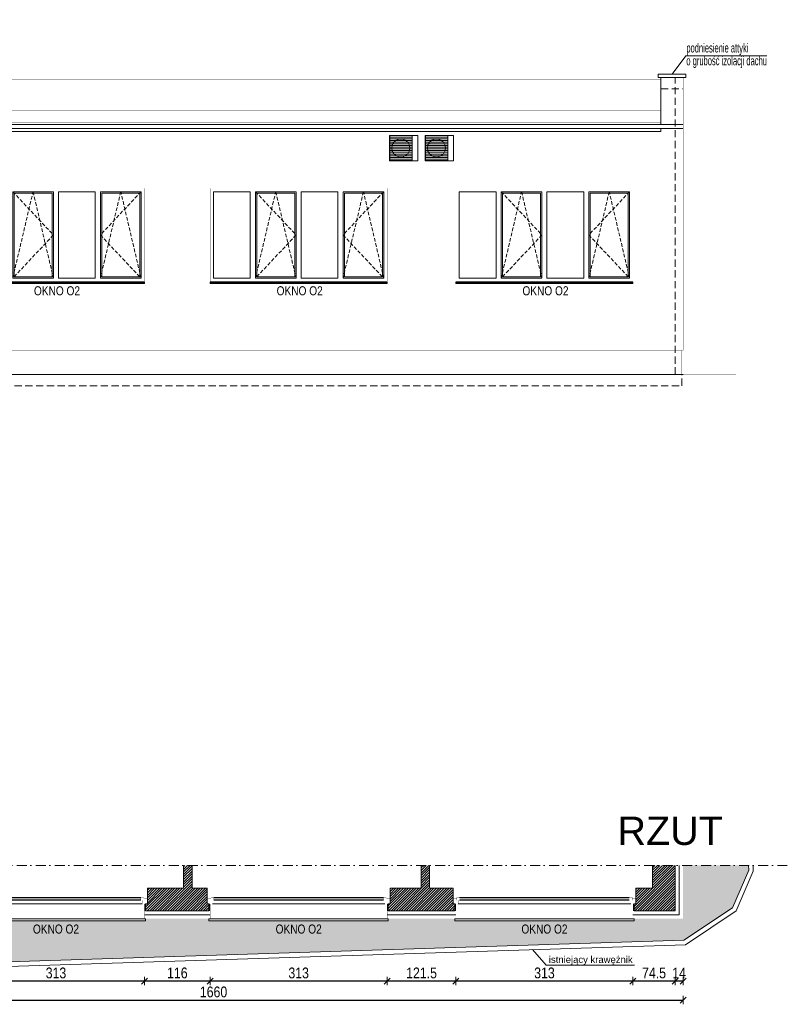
# Model space of a CAD drawing. Header units: millimetres. Extents: x 18880 to 99371, y -5529 to 27899.
# Tile 19 of 158: x 24113 to 25470, y 3079 to 4819. Entities that reach past the tile are written whole.
import ezdxf

# ---------------------------------------------------------------- set-up
doc = ezdxf.new("R2010")
doc.units = ezdxf.units.MM
doc.set_wipeout_variables(frame=1)
doc.linetypes.add('DASHED', pattern=[19.05, 12.7, -6.35])
doc.linetypes.add('Kropki i Kreski', pattern=[335.138881, 176.388884, -88.194442, 0, -70.555556])
for name, color, linetype, lineweight in [('AA_HATCH', 252, 'Continuous', 0), ('AA_IZOLACJA', 251, 'Continuous', 0), ('AA_OPIS', 2, 'Continuous', 0), ('AA_WIDOK', 254, 'Continuous', 0), ('AP wymiary', 40, 'Continuous', 0), ('K_SCIANY', 90, 'Continuous', 20)]:
    doc.layers.add(name, color=color, linetype=linetype, lineweight=lineweight)
doc.layers.add('Okna ArchiCADa', color=7, linetype='Continuous')
doc.styles.add('1', font='ARIALN.TTF')
doc.styles.add('ARIAL', font='arial.ttf')
doc.styles.add('DIM07', font='romans.shx', dxfattribs={"width": 0.7})
doc.linetypes.add('STYROPIAN', pattern='A,0.000141,[1,styropian.shx,S=1,R=0,X=0,Y=0],-14.102004', length=14.102145)
doc.dimstyles.new('1_50', dxfattribs={"dimscale": 10, "dimtxt": 1.9, "dimasz": 0.005, "dimexe": 0, "dimexo": 0, "dimgap": 0.45, "dimtad": 1, "dimdec": 4, "dimrnd": 0.5, "dimdsep": 46, "dimtxsty": '1', "dimblk1": 'DIM01', "dimblk2": 'DIM01', "dimsah": 1, "dimcen": 2, "dimdle": 25, "dimse1": 1, "dimse2": 1, "dimclrd": 1, "dimclrt": 2, "dimadec": 0, "dimazin": 0, "dimtfac": 0.66665, "dimtdec": 4, "dimtix": 1, "dimtmove": 0, "dimatfit": 3, "dimldrblk": 'DIM01', "dimfxl": 0, "dimtolj": 1, "dimtzin": 0, "dimarcsym": 0})

# ---------------------------------------------------------------- blocks, each defined once
blk = doc.blocks.new('okno o1a')
at = {"layer": 'AA_OPIS', "linetype": 'DASHED', "ltscale": 0.5}
for points in [[(80, -6), (152, -82.5), (80, -159), (116, -6), (152, -159)], [(307, -6), (235, -82.5), (307, -159), (271, -6), (235, -159)]]:
    blk.add_lwpolyline(points, dxfattribs=at)
at = {"layer": 'AA_WIDOK', "color": 255, "const_width": 0.3}
for points in [[(0, -165.6), (0, 0)], [(0, 0), (313, 0)], [(313, 0), (313, -165.6)]]:
    blk.add_lwpolyline(points, dxfattribs=at)
at = {"layer": 'AA_WIDOK'}
for points in [[(6, -159), (6, -6)], [(6, -6), (71, -6)], [(71, -6), (71, -159)], [(80, -159), (80, -6)], [(80, -6), (152, -6)], [(82.5, -156.5), (82.5, -8.5)], [(82.5, -8.5), (149.5, -8.5)], [(149.5, -8.5), (149.5, -156.5)], [(152, -6), (152, -159)], [(161, -159), (161, -6)], [(161, -6), (226, -6)], [(226, -6), (226, -159)], [(235, -159), (235, -6)], [(235, -6), (307, -6)], [(237.5, -156.5), (237.5, -8.5)], [(237.5, -8.5), (304.5, -8.5)], [(304.5, -8.5), (304.5, -156.5)], [(307, -6), (307, -159)], [(149.5, -156.5), (82.5, -156.5)], [(304.5, -156.5), (237.5, -156.5)], [(71, -159), (6, -159)], [(152, -159), (80, -159)], [(226, -159), (161, -159)], [(307, -159), (235, -159)]]:
    blk.add_lwpolyline(points, dxfattribs=at)
at = {"layer": 'AA_WIDOK', "color": 4}
for points in [[(313, -165), (0, -165)], [(0, -165.6), (0, -165.8)], [(0, -165.8), (313, -165.8)], [(0, -167.5), (0, -165.8)], [(0, -167.5), (313, -167.5)], [(0, -168), (0, -167.5)], [(0, -168), (313, -168)], [(313, -165.8), (313, -165.6)], [(313, -167.5), (313, -165.8)], [(313, -168), (313, -167.5)]]:
    blk.add_lwpolyline(points, dxfattribs=at)
at = {"layer": 'AA_OPIS', "insert": (158.3, -173.1), "char_height": 16, "width": 300, "attachment_point": 2, "style": 'ARIAL'}
blk.add_mtext('{\\W0.8;OKNO O2}', dxfattribs=at)
blk = doc.blocks.new('O1 rozwierane 12_80')
at = {"layer": 'AA_WIDOK', "color": 4}
blk.add_lwpolyline([(1585, 260), (1585, 300), (-1585, 300), (-1585, 260)], dxfattribs=at)
at = {"layer": 'AA_WIDOK', "linetype": 'DASHED', "ltscale": 0.5}
blk.add_lwpolyline([(1585, 260), (-1585, 260)], dxfattribs=at)
at = {"layer": 'AA_WIDOK', "color": 4, "const_width": 3}
for points in [[(-1615, -90), (-1615, 0)], [(1615, 0), (1615, -90)]]:
    blk.add_lwpolyline(points, dxfattribs=at)
at = {"color": 4}
blk.add_wipeout([(-1500, -115), (-1500, -65), (-1525, -65), (-1525, 0), (1525, 0), (1525, -65), (1500, -65), (1500, -115)], dxfattribs=at).dxf.layer = 'AA_WIDOK'
at = {"layer": 'AA_IZOLACJA', "linetype": 'STYROPIAN', "ltscale": 0.2}
for points in [[(-1575, 120), (-1575, 0)], [(1575, 120), (1575, 0)]]:
    blk.add_lwpolyline(points, dxfattribs=at)
at = {"layer": 'AA_WIDOK', "const_width": 3}
for points in [[(-1565, 260), (-1565, 0)], [(1565, 260), (1565, 0)]]:
    blk.add_lwpolyline(points, dxfattribs=at)
at = {"layer": 'AA_WIDOK', "color": 4, "const_width": 3}
for points in [[(-1615, 0), (-1525, 0)], [(-1525, 0), (-1525, -65)], [(1525, -65), (1525, 0)], [(1525, 0), (1615, 0)], [(-1550, -90), (-1615, -90)], [(-1525, -65), (-1550, -65)], [(-1550, -65), (-1550, -90)], [(-1550, -65), (-1500, -65)], [(-1550, -115), (-1550, -65)], [(-1500, -115), (-1550, -115)], [(-1500, -65), (-1500, -115)], [(1500, -80), (-1500, -80)], [(1500, -90), (-1500, -90)], [(1500, -100), (-1500, -100)], [(1500, -115), (1500, -65)], [(1500, -65), (1550, -65)], [(1550, -115), (1500, -115)], [(1550, -65), (1525, -65)], [(1550, -90), (1550, -65)], [(1550, -65), (1550, -115)], [(1615, -90), (1550, -90)]]:
    blk.add_lwpolyline(points, dxfattribs=at)
at = {"layer": 'AA_WIDOK', "color": 4}
for points in [[(-1525, 0), (1525, 0)], [(1500, -65), (-1500, -65)], [(1500, -115), (-1500, -115)], [(1500, -115), (-1500, -115)]]:
    blk.add_lwpolyline(points, dxfattribs=at)
blk = doc.blocks.new('DIM01')
at = {"color": 2}
blk.add_line((-106, -106), (106, 106), dxfattribs=at)
blk.add_line((0, -150), (0, 150))
blk = doc.blocks.new('*D699')
at = {"layer": 'AP wymiary', "color": 1, "lineweight": -2, "transparency": 16777216}
for p, q in [((25271.5, 3120.5), (25271.5, 3120.5)), ((25285.6, 3120.5), (25271.6, 3120.5)), ((25285.6, 3120.5), (25285.7, 3120.5))]:
    blk.add_line(p, q, dxfattribs=at)
at = {"layer": 'Defpoints', "color": 0, "transparency": 16777216}
for p in [(25271.6, 3252.4), (25285.6, 3252.4), (25271.6, 3120.5)]:
    blk.add_point(p, dxfattribs=at)
at = {"layer": 'AP wymiary', "color": 1, "lineweight": -2, "transparency": 16777216, "xscale": 0.05, "yscale": 0.05, "zscale": 0.05}
blk.add_blockref('DIM01', (25271.6, 3120.5), dxfattribs=at)
at = {"layer": 'AP wymiary', "color": 1, "lineweight": -2, "transparency": 16777216, "xscale": 0.05, "yscale": 0.05, "zscale": 0.05, "rotation": 180}
blk.add_blockref('DIM01', (25285.6, 3120.5), dxfattribs=at)
at = {"layer": 'AP wymiary', "color": 2, "transparency": 16777216, "insert": (25278.6, 3134.6), "char_height": 19, "attachment_point": 5, "style": '1'}
blk.add_mtext('\\A1;14', dxfattribs=at)
blk = doc.blocks.new('*D700')
at = {"layer": 'AP wymiary', "color": 1, "lineweight": -2, "transparency": 16777216}
blk.add_line((25271.5, 3120.5), (25197.1, 3120.5), dxfattribs=at)
at = {"layer": 'Defpoints', "color": 0, "transparency": 16777216}
for p in [(25271.6, 3252.4), (25197.1, 3235.7), (25197.1, 3120.5)]:
    blk.add_point(p, dxfattribs=at)
at = {"layer": 'AP wymiary', "color": 1, "lineweight": -2, "transparency": 16777216, "xscale": 0.05, "yscale": 0.05, "zscale": 0.05, "rotation": 180}
blk.add_blockref('DIM01', (25197.1, 3120.5), dxfattribs=at)
at = {"layer": 'AP wymiary', "color": 1, "lineweight": -2, "transparency": 16777216, "xscale": 0.05, "yscale": 0.05, "zscale": 0.05}
blk.add_blockref('DIM01', (25271.6, 3120.5), dxfattribs=at)
at = {"layer": 'AP wymiary', "color": 2, "transparency": 16777216, "insert": (25234.3, 3134.7), "char_height": 19, "attachment_point": 5, "style": '1'}
blk.add_mtext('\\A1;74.5', dxfattribs=at)
blk = doc.blocks.new('*D701')
at = {"layer": 'AP wymiary', "color": 1, "lineweight": -2, "transparency": 16777216}
blk.add_line((25197, 3120.5), (24884.1, 3120.5), dxfattribs=at)
at = {"layer": 'Defpoints', "color": 0, "transparency": 16777216}
for p in [(24884.1, 3237.6), (25197.1, 3235.7), (24884.1, 3120.5)]:
    blk.add_point(p, dxfattribs=at)
at = {"layer": 'AP wymiary', "color": 1, "lineweight": -2, "transparency": 16777216, "xscale": 0.05, "yscale": 0.05, "zscale": 0.05, "rotation": 180}
blk.add_blockref('DIM01', (24884.1, 3120.5), dxfattribs=at)
at = {"layer": 'AP wymiary', "color": 1, "lineweight": -2, "transparency": 16777216, "xscale": 0.05, "yscale": 0.05, "zscale": 0.05}
blk.add_blockref('DIM01', (25197.1, 3120.5), dxfattribs=at)
at = {"layer": 'AP wymiary', "color": 2, "transparency": 16777216, "insert": (25040.6, 3134.7), "char_height": 19, "attachment_point": 5, "style": '1'}
blk.add_mtext('\\A1;313', dxfattribs=at)
blk = doc.blocks.new('*D702')
at = {"layer": 'AP wymiary', "color": 1, "lineweight": -2, "transparency": 16777216}
blk.add_line((24884, 3120.5), (24762.6, 3120.5), dxfattribs=at)
at = {"layer": 'Defpoints', "color": 0, "transparency": 16777216}
for p in [(24762.6, 3237.6), (24884.1, 3237.6), (24762.6, 3120.5)]:
    blk.add_point(p, dxfattribs=at)
at = {"layer": 'AP wymiary', "color": 1, "lineweight": -2, "transparency": 16777216, "xscale": 0.05, "yscale": 0.05, "zscale": 0.05, "rotation": 180}
blk.add_blockref('DIM01', (24762.6, 3120.5), dxfattribs=at)
at = {"layer": 'AP wymiary', "color": 1, "lineweight": -2, "transparency": 16777216, "xscale": 0.05, "yscale": 0.05, "zscale": 0.05}
blk.add_blockref('DIM01', (24884.1, 3120.5), dxfattribs=at)
at = {"layer": 'AP wymiary', "color": 2, "transparency": 16777216, "insert": (24823.3, 3134.7), "char_height": 19, "attachment_point": 5, "style": '1'}
blk.add_mtext('\\A1;121.5', dxfattribs=at)
blk = doc.blocks.new('*D703')
at = {"layer": 'AP wymiary', "color": 1, "lineweight": -2, "transparency": 16777216}
blk.add_line((24762.5, 3120.5), (24449.6, 3120.5), dxfattribs=at)
at = {"layer": 'Defpoints', "color": 0, "transparency": 16777216}
for p in [(24449.6, 3237.6), (24762.6, 3237.6), (24449.6, 3120.5)]:
    blk.add_point(p, dxfattribs=at)
at = {"layer": 'AP wymiary', "color": 1, "lineweight": -2, "transparency": 16777216, "xscale": 0.05, "yscale": 0.05, "zscale": 0.05, "rotation": 180}
blk.add_blockref('DIM01', (24449.6, 3120.5), dxfattribs=at)
at = {"layer": 'AP wymiary', "color": 1, "lineweight": -2, "transparency": 16777216, "xscale": 0.05, "yscale": 0.05, "zscale": 0.05}
blk.add_blockref('DIM01', (24762.6, 3120.5), dxfattribs=at)
at = {"layer": 'AP wymiary', "color": 2, "transparency": 16777216, "insert": (24606.1, 3134.7), "char_height": 19, "attachment_point": 5, "style": '1'}
blk.add_mtext('\\A1;313', dxfattribs=at)
blk = doc.blocks.new('*D704')
at = {"layer": 'AP wymiary', "color": 1, "lineweight": -2, "transparency": 16777216}
blk.add_line((24449.5, 3120.5), (24333.6, 3120.5), dxfattribs=at)
at = {"layer": 'Defpoints', "color": 0, "transparency": 16777216}
for p in [(24333.6, 3237.6), (24449.6, 3237.6), (24333.6, 3120.5)]:
    blk.add_point(p, dxfattribs=at)
at = {"layer": 'AP wymiary', "color": 1, "lineweight": -2, "transparency": 16777216, "xscale": 0.05, "yscale": 0.05, "zscale": 0.05, "rotation": 180}
blk.add_blockref('DIM01', (24333.6, 3120.5), dxfattribs=at)
at = {"layer": 'AP wymiary', "color": 1, "lineweight": -2, "transparency": 16777216, "xscale": 0.05, "yscale": 0.05, "zscale": 0.05}
blk.add_blockref('DIM01', (24449.6, 3120.5), dxfattribs=at)
at = {"layer": 'AP wymiary', "color": 2, "transparency": 16777216, "insert": (24391.6, 3134.7), "char_height": 19, "attachment_point": 5, "style": '1'}
blk.add_mtext('\\A1;116', dxfattribs=at)
blk = doc.blocks.new('*D705')
at = {"layer": 'AP wymiary', "color": 1, "lineweight": -2, "transparency": 16777216}
blk.add_line((24333.5, 3120.5), (24020.6, 3120.5), dxfattribs=at)
at = {"layer": 'Defpoints', "color": 0, "transparency": 16777216}
for p in [(24020.6, 3237.6), (24333.6, 3237.6), (24020.6, 3120.5)]:
    blk.add_point(p, dxfattribs=at)
at = {"layer": 'AP wymiary', "color": 1, "lineweight": -2, "transparency": 16777216, "xscale": 0.05, "yscale": 0.05, "zscale": 0.05, "rotation": 180}
blk.add_blockref('DIM01', (24020.6, 3120.5), dxfattribs=at)
at = {"layer": 'AP wymiary', "color": 1, "lineweight": -2, "transparency": 16777216, "xscale": 0.05, "yscale": 0.05, "zscale": 0.05}
blk.add_blockref('DIM01', (24333.6, 3120.5), dxfattribs=at)
at = {"layer": 'AP wymiary', "color": 2, "transparency": 16777216, "insert": (24177.1, 3134.7), "char_height": 19, "attachment_point": 5, "style": '1'}
blk.add_mtext('\\A1;313', dxfattribs=at)
blk = doc.blocks.new('*D710')
at = {"layer": 'AP wymiary', "color": 1, "lineweight": -2, "transparency": 16777216}
blk.add_line((23625.6, 3086.9), (25285.5, 3086.9), dxfattribs=at)
at = {"layer": 'Defpoints', "color": 0, "transparency": 16777216}
for p in [(23625.6, 3230.6), (25285.6, 3230.6), (25285.6, 3086.9)]:
    blk.add_point(p, dxfattribs=at)
at = {"layer": 'AP wymiary', "color": 1, "lineweight": -2, "transparency": 16777216, "xscale": 0.05, "yscale": 0.05, "zscale": 0.05, "rotation": 180}
blk.add_blockref('DIM01', (23625.6, 3086.9), dxfattribs=at)
at = {"layer": 'AP wymiary', "color": 1, "lineweight": -2, "transparency": 16777216, "xscale": 0.05, "yscale": 0.05, "zscale": 0.05}
blk.add_blockref('DIM01', (25285.6, 3086.9), dxfattribs=at)
at = {"layer": 'AP wymiary', "color": 2, "transparency": 16777216, "insert": (24455.6, 3101.1), "char_height": 19, "attachment_point": 5, "style": '1'}
blk.add_mtext('\\A1;1660', dxfattribs=at)

msp = doc.modelspace()

# ---------------------------------------------------------------- hatches: boundary and pattern name
at = {"layer": 'AA_HATCH'}
h = msp.add_hatch(dxfattribs=at)
h.set_pattern_fill('ANSI31', color=256)
h.set_pattern_definition([(45, (0, -219.0947), (-2.24506403, 2.24506403), [])])
h.paths.add_polyline_path([(23744.68367, 3284.64924), (23664.57638, 3284.64924), (23664.57638, 3324.88528), (23639.57638, 3324.88528), (23639.57638, 3244.64924), (23747.68367, 3244.64924), (23747.68367, 3256.64924), (23744.68367, 3256.64924), (23744.68367, 3265.64924)])
h.paths.add_polyline_path([(24015.57638, 3265.64924), (24015.57638, 3284.64924), (23972.57638, 3284.64924), (23972.57638, 3324.88528), (23957.57638, 3324.88528), (23957.57638, 3284.64924), (23894.68367, 3284.64924), (23894.68367, 3265.64924), (23894.68367, 3256.64924), (23891.68367, 3256.64924), (23891.68367, 3244.64924), (24018.57638, 3244.64924), (24018.57638, 3256.64924), (24015.57638, 3256.64924)])
h.paths.add_polyline_path([(24444.57638, 3265.64924), (24444.57638, 3284.64924), (24417.57638, 3284.64924), (24417.57638, 3324.88528), (24402.57638, 3324.88528), (24402.57638, 3284.64924), (24338.57638, 3284.64924), (24338.57638, 3265.64924), (24338.57638, 3256.64924), (24335.57638, 3256.64924), (24335.57638, 3244.64924), (24447.57638, 3244.64924), (24447.57638, 3256.64924), (24444.57638, 3256.64924)])
h.paths.add_polyline_path([(24879.07638, 3265.64924), (24879.07638, 3284.64924), (24837.57638, 3284.64924), (24837.57638, 3324.88528), (24822.57638, 3324.88528), (24822.57638, 3284.64924), (24767.57638, 3284.64924), (24767.57638, 3265.64924), (24767.57638, 3256.64924), (24764.57638, 3256.64924), (24764.57638, 3244.64924), (24882.07638, 3244.64924), (24882.07638, 3256.64924), (24879.07638, 3256.64924)])
h.paths.add_polyline_path([(25271.57638, 3324.88528), (25231.57638, 3324.88528), (25231.57638, 3284.64924), (25202.07638, 3284.64924), (25202.07638, 3265.64924), (25202.07638, 3256.64924), (25199.07638, 3256.64924), (25199.07638, 3244.64924), (25271.57638, 3244.64924)])

# ---------------------------------------------------------------- linework, layer by layer
at = {"layer": 'AA_IZOLACJA', "linetype": 'STYROPIAN', "ltscale": 1.4}
for points in [[(25197.07638, 3237.64924), (25278.57638, 3237.64924), (25278.57638, 3324.88528)], [(24333.57638, 3237.64924), (24449.57638, 3237.64924)], [(24762.57638, 3237.64924), (24884.07638, 3237.64924)]]:
    msp.add_lwpolyline(points, dxfattribs=at)
at = {"layer": 'AA_OPIS'}
msp.add_lwpolyline([(25266.07638, 4722.88446), (25290.23546, 4755.34742), (25433.49022, 4755.34742)], dxfattribs=at)
at = {"layer": 'AA_OPIS', "linetype": 'Kropki i Kreski', "ltscale": 0.1}
msp.add_lwpolyline([(25469.89112, 3324.88528), (23218.7861, 3324.88528)], dxfattribs=at)
at = {"layer": 'AA_OPIS', "linetype": 'Continuous'}
msp.add_lwpolyline([(25019.30172, 3175.97911), (25043.6953, 3148.59747), (25200.03798, 3148.59747)], dxfattribs=at)
at = {"layer": 'AA_WIDOK', "color": 4}
for points in [[(25241.57638, 4722.88446), (25290.57638, 4722.88446)], [(25241.57638, 4716.88446), (25241.57638, 4722.88446)], [(25241.57638, 4716.88446), (25290.57638, 4716.88446)], [(25290.57638, 4716.88446), (25290.57638, 4722.88446)], [(23639.57638, 4633.88446), (25285.57638, 4633.88446)], [(25285.57638, 4626.88446), (23668.98408, 4626.88446)]]:
    msp.add_lwpolyline(points, dxfattribs=at)
at = {"layer": 'AA_WIDOK'}
for points in [[(25246.57638, 4716.88446), (25246.57638, 4637.19645)], [(25246.57638, 4636.89645), (25246.57638, 4637.19645)], [(25246.57638, 4633.88446), (25246.57638, 4636.89645)], [(23674.19495, 4621.92337), (25246.57638, 4621.92337)], [(24766.57638, 4569.88446), (24766.57638, 4614.88446)], [(24766.57638, 4614.88446), (24816.57638, 4614.88446)], [(24766.57638, 4611.88446), (24767.07638, 4611.88446)], [(24806.57638, 4614.43446), (24767.07638, 4614.43446)], [(24767.07638, 4614.43446), (24767.07638, 4570.33446)], [(24767.07638, 4611.88446), (24806.57638, 4611.88446)], [(24806.57638, 4570.33446), (24806.57638, 4614.43446)], [(24816.57638, 4614.88446), (24816.57638, 4569.88446)], [(24829.57638, 4569.88446), (24829.57638, 4614.88446)], [(24829.57638, 4614.88446), (24879.57638, 4614.88446)], [(24829.57638, 4611.88446), (24830.07638, 4611.88446)], [(24869.57638, 4614.43446), (24830.07638, 4614.43446)], [(24830.07638, 4614.43446), (24830.07638, 4570.33446)], [(24830.07638, 4611.88446), (24869.57638, 4611.88446)], [(24869.57638, 4570.33446), (24869.57638, 4614.43446)], [(24879.57638, 4614.88446), (24879.57638, 4569.88446)], [(25246.57638, 4621.92337), (25246.57638, 4626.88446)], [(24766.57638, 4608.88446), (24767.07638, 4608.88446)], [(24766.57638, 4605.88446), (24767.07638, 4605.88446)], [(24766.57638, 4602.88446), (24767.07638, 4602.88446)], [(24766.57638, 4599.88446), (24767.07638, 4599.88446)], [(24766.57638, 4596.88446), (24767.07638, 4596.88446)], [(24766.57638, 4593.88446), (24767.07638, 4593.88446)], [(24767.07638, 4608.88446), (24806.57638, 4608.88446)], [(24767.07638, 4605.88446), (24806.57638, 4605.88446)], [(24767.07638, 4602.88446), (24806.57638, 4602.88446)], [(24767.07638, 4599.88446), (24806.57638, 4599.88446)], [(24767.07638, 4596.88446), (24806.57638, 4596.88446)], [(24767.07638, 4593.88446), (24806.57638, 4593.88446)], [(24771.5413, 4597.85678), (24770.57638, 4592.38446)], [(24774.31967, 4602.66906), (24771.5413, 4597.85678)], [(24778.57638, 4606.24087), (24774.31967, 4602.66906)], [(24783.79801, 4608.14138), (24778.57638, 4606.24087)], [(24789.35475, 4608.14138), (24783.79801, 4608.14138)], [(24794.57638, 4606.24087), (24789.35475, 4608.14138)], [(24798.83309, 4602.66906), (24794.57638, 4606.24087)], [(24801.61146, 4597.85678), (24798.83309, 4602.66906)], [(24802.57638, 4592.38446), (24801.61146, 4597.85678)], [(24829.57638, 4608.88446), (24830.07638, 4608.88446)], [(24829.57638, 4605.88446), (24830.07638, 4605.88446)], [(24829.57638, 4602.88446), (24830.07638, 4602.88446)], [(24829.57638, 4599.88446), (24830.07638, 4599.88446)], [(24829.57638, 4596.88446), (24830.07638, 4596.88446)], [(24829.57638, 4593.88446), (24830.07638, 4593.88446)], [(24830.07638, 4608.88446), (24869.57638, 4608.88446)], [(24830.07638, 4605.88446), (24869.57638, 4605.88446)], [(24830.07638, 4602.88446), (24869.57638, 4602.88446)], [(24830.07638, 4599.88446), (24869.57638, 4599.88446)], [(24830.07638, 4596.88446), (24869.57638, 4596.88446)], [(24830.07638, 4593.88446), (24869.57638, 4593.88446)], [(24834.5413, 4597.85678), (24833.57638, 4592.38446)], [(24837.31967, 4602.66906), (24834.5413, 4597.85678)], [(24841.57638, 4606.24087), (24837.31967, 4602.66906)], [(24846.79801, 4608.14138), (24841.57638, 4606.24087)], [(24852.35475, 4608.14138), (24846.79801, 4608.14138)], [(24857.57638, 4606.24087), (24852.35475, 4608.14138)], [(24861.83309, 4602.66906), (24857.57638, 4606.24087)], [(24864.61146, 4597.85678), (24861.83309, 4602.66906)], [(24865.57638, 4592.38446), (24864.61146, 4597.85678)], [(24766.57638, 4590.88446), (24767.07638, 4590.88446)], [(24766.57638, 4587.88446), (24767.07638, 4587.88446)], [(24766.57638, 4584.88446), (24767.07638, 4584.88446)], [(24766.57638, 4581.88446), (24767.07638, 4581.88446)], [(24766.57638, 4578.88446), (24767.07638, 4578.88446)], [(24767.07638, 4590.88446), (24806.57638, 4590.88446)], [(24767.07638, 4587.88446), (24806.57638, 4587.88446)], [(24767.07638, 4584.88446), (24806.57638, 4584.88446)], [(24767.07638, 4581.88446), (24806.57638, 4581.88446)], [(24767.07638, 4578.88446), (24806.57638, 4578.88446)], [(24770.57638, 4592.38446), (24771.5413, 4586.91214)], [(24771.5413, 4586.91214), (24774.31967, 4582.09986)], [(24774.31967, 4582.09986), (24778.57638, 4578.52805)], [(24778.57638, 4578.52805), (24783.79801, 4576.62754)], [(24783.79801, 4576.62754), (24789.35475, 4576.62754)], [(24789.35475, 4576.62754), (24794.57638, 4578.52805)], [(24794.57638, 4578.52805), (24798.83309, 4582.09986)], [(24798.83309, 4582.09986), (24801.61146, 4586.91214)], [(24801.61146, 4586.91214), (24802.57638, 4592.38446)], [(24829.57638, 4590.88446), (24830.07638, 4590.88446)], [(24829.57638, 4587.88446), (24830.07638, 4587.88446)], [(24829.57638, 4584.88446), (24830.07638, 4584.88446)], [(24829.57638, 4581.88446), (24830.07638, 4581.88446)], [(24829.57638, 4578.88446), (24830.07638, 4578.88446)], [(24830.07638, 4590.88446), (24869.57638, 4590.88446)], [(24830.07638, 4587.88446), (24869.57638, 4587.88446)], [(24830.07638, 4584.88446), (24869.57638, 4584.88446)], [(24830.07638, 4581.88446), (24869.57638, 4581.88446)], [(24830.07638, 4578.88446), (24869.57638, 4578.88446)], [(24833.57638, 4592.38446), (24834.5413, 4586.91214)], [(24834.5413, 4586.91214), (24837.31967, 4582.09986)], [(24837.31967, 4582.09986), (24841.57638, 4578.52805)], [(24841.57638, 4578.52805), (24846.79801, 4576.62754)], [(24846.79801, 4576.62754), (24852.35475, 4576.62754)], [(24852.35475, 4576.62754), (24857.57638, 4578.52805)], [(24857.57638, 4578.52805), (24861.83309, 4582.09986)], [(24861.83309, 4582.09986), (24864.61146, 4586.91214)], [(24864.61146, 4586.91214), (24865.57638, 4592.38446)], [(24766.57638, 4575.88446), (24767.07638, 4575.88446)], [(24766.57638, 4572.88446), (24767.07638, 4572.88446)], [(24816.57638, 4569.88446), (24766.57638, 4569.88446)], [(24767.07638, 4575.88446), (24806.57638, 4575.88446)], [(24767.07638, 4572.88446), (24806.57638, 4572.88446)], [(24767.07638, 4570.33446), (24806.57638, 4570.33446)], [(24829.57638, 4575.88446), (24830.07638, 4575.88446)], [(24829.57638, 4572.88446), (24830.07638, 4572.88446)], [(24879.57638, 4569.88446), (24829.57638, 4569.88446)], [(24830.07638, 4575.88446), (24869.57638, 4575.88446)], [(24830.07638, 4572.88446), (24869.57638, 4572.88446)], [(24830.07638, 4570.33446), (24869.57638, 4570.33446)], [(25285.57638, 4192.32208), (23680.81467, 4192.32208)]]:
    msp.add_lwpolyline(points, dxfattribs=at)
at = {"layer": 'AA_WIDOK', "color": 8, "linetype": 'DASHED'}
for points in [[(25271.57638, 4192.32208), (25271.57638, 4716.88446)], [(25246.57638, 4696.88446), (25285.57638, 4696.88446)], [(23627.57638, 4192.32208), (23627.57638, 4172.32208), (25283.57638, 4172.32208), (25283.57638, 4192.32208)]]:
    msp.add_lwpolyline(points, dxfattribs=at)
at = {"layer": 'AA_WIDOK'}
for points, const_width in [([(25285.57638, 4633.88446), (25285.57638, 4716.88446)], 0.5), ([(25285.57638, 4630.38446), (25285.57638, 4633.88446)], 0.5), ([(25285.57638, 4627.82228), (25285.57638, 4630.38446)], 0.5), ([(25285.57638, 4626.88446), (25285.57638, 4627.82228)], 0.5), ([(25285.57638, 4234.82208), (25285.57638, 4626.88446)], 0.5), ([(23682.82492, 4234.82208), (25285.57638, 4234.82208)], 0.5), ([(25283.57638, 4192.32208), (25283.57638, 4234.82208)], 0.5), ([(25197.07638, 3230.64924), (25285.57638, 3230.64924), (25285.57638, 3324.88528)], 0.3), ([(24333.57638, 3230.64924), (24449.57638, 3230.64924)], 0.3), ([(24762.57638, 3230.64924), (24884.07638, 3230.64924)], 0.3)]:
    msp.add_lwpolyline(points, dxfattribs=dict(at, const_width=const_width))
at = {"layer": 'AA_WIDOK', "color": 9, "const_width": 0.3}
for points in [[(25246.57638, 4714.27645), (24000.57638, 4714.27645)], [(23664.57638, 4658.89645), (25246.57638, 4658.89645)], [(23664.57638, 4636.89645), (25246.57638, 4636.89645)]]:
    msp.add_lwpolyline(points, dxfattribs=at)
at = {"layer": 'AA_WIDOK', "color": 3, "const_width": 0.5}
msp.add_lwpolyline([(19846.57638, 4192.32208), (25379.31536, 4192.32208)], dxfattribs=at)
at = {"layer": 'K_SCIANY'}
for points in [[(24402.57638, 3324.88528), (24402.57638, 3284.64924), (24338.57638, 3284.64924), (24338.57638, 3265.64924), (24338.57638, 3256.64924), (24335.57638, 3256.64924), (24335.57638, 3244.64924), (24447.57638, 3244.64924), (24447.57638, 3256.64924), (24444.57638, 3256.64924), (24444.57638, 3265.64924), (24444.57638, 3284.64924), (24417.57638, 3284.64924), (24417.57638, 3324.88528)], [(24822.57638, 3324.88528), (24822.57638, 3284.64924), (24767.57638, 3284.64924), (24767.57638, 3265.64924), (24767.57638, 3256.64924), (24764.57638, 3256.64924), (24764.57638, 3244.64924), (24882.07638, 3244.64924), (24882.07638, 3256.64924), (24879.07638, 3256.64924), (24879.07638, 3265.64924), (24879.07638, 3284.64924), (24837.57638, 3284.64924), (24837.57638, 3324.88528)], [(25231.57638, 3324.88528), (25231.57638, 3284.64924), (25202.07638, 3284.64924), (25202.07638, 3265.64924), (25202.07638, 3256.64924), (25199.07638, 3256.64924), (25199.07638, 3244.64924), (25271.57638, 3244.64924), (25271.57638, 3324.88528)]]:
    msp.add_lwpolyline(points, dxfattribs=at)

# ---------------------------------------------------------------- block references
at = {"layer": 'AA_HATCH'}
for p in [(24020.57638, 4521.32208), (24449.57638, 4521.32208), (24884.07638, 4521.32208)]:
    msp.add_blockref('okno o1a', p, dxfattribs=at)

# ---------------------------------------------------------------- texts
at = {"layer": 'AA_OPIS', "insert": (25291.39872, 4733.8846), "char_height": 16, "width": 151.2593731, "attachment_point": 7, "line_spacing_factor": 0.85, "style": 'DIM07'}
msp.add_mtext('{\\fArial Narrow|b0|i0|c238|p34;podniesienie attyki\\Po grubość izolacji dachu}', dxfattribs=at)
at = {"layer": 'AA_OPIS', "attachment_point": 1, "style": 'ARIAL'}
for s, insert, char_height, width in [('\\A1;\\pxql;{\\fArial|b0|i0|c238|p38;RZUT}', (25169.72611, 3410.95796), 50, 5325.4238542), ('istniejący krawężnik', (25048.36219, 3164.46795), 12, 1647.7118816)]:
    msp.add_mtext(s, dxfattribs=dict(at, insert=insert, char_height=char_height, width=width))

# ---------------------------------------------------------------- dimensions: what is measured, and where the dimension line sits
at = {"layer": 'AP wymiary'}
dim = msp.add_linear_dim(base=(25271.57638, 3120.51669), p1=(25285.57638, 3252.35229), p2=(25271.57638, 3252.35229), dimstyle='1_50', dxfattribs=at)
dim.commit()
dim.dimension.update_dxf_attribs({"geometry": '*D699', "text_midpoint": (25278.57638, 3134.55557)})

# ---------------------------------------------------------------- next in the draw order: block references
at = {"layer": 'Okna ArchiCADa', "linetype": 'Continuous', "xscale": 0.1, "yscale": 0.1, "zscale": 0.1, "rotation": 180}
for p in [(24177.07638, 3256.64924), (24606.07638, 3256.64924), (25040.57638, 3256.64924)]:
    msp.add_blockref('O1 rozwierane 12_80', p, dxfattribs=at)

# ---------------------------------------------------------------- next in the draw order: hatches: boundary and pattern name
at = {"layer": 'AA_HATCH'}
h = msp.add_hatch(dxfattribs=at)
h.set_pattern_fill('AR-CONC', color=256, scale=0.1)
h.set_pattern_definition([(50, (0, 280.905), (18.218467, -1.5939086), [1.905, -20.955]), (355, (0, 280.905), (-3.524342, 19.105685), [1.524, -16.764058]), (100.451445, (1.518, 280.772), (14.694125, 17.511775), [1.619001, -17.809024]), (46.1842, (0, 285.985), (27.107904, -4.204233), [2.8575, -31.4325]), (96.63556, (2.26, 285.635), (23.740413, 24.742612), [2.428502, -26.71356]), (351.18415, (0, 285.985), (23.740413, 24.742612), [2.285997, -25.145973]), (21, (2.54, 284.715), (15.161439, -10.22652), [1.905, -20.955]), (326, (2.54, 284.715), (6.180203, 18.418797), [1.524, -16.764]), (71.451445, (3.803, 283.863), (21.341642, 8.192277), [1.619001, -17.808994]), (37.5, (0, 280.905), (0.3088603, 8.4555039), [0, -16.5608, 0, -17.018, 0, -16.8275]), (7.5, (0, 280.905), (6.6819663, 10.0180575), [0, -9.7028, 0, -16.1798, 0, -6.4135]), (327.5, (-5.664, 280.905), (13.5590595, -0.5728744), [0, -6.35, 0, -19.812, 0, -26.289]), (317.5, (-8.204, 280.905), (14.812918, 2.542649), [0, -8.255, 0, -13.1572, 0, -18.669])])
h.paths.add_polyline_path([(25373.24276, 3249.98649), (25401.62349, 3316.20636), (25401.42519, 3324.88528), (25285.57638, 3324.88528), (25285.57638, 3230.64924), (25199.07638, 3230.64924), (25199.07638, 3226.64924), (24882.07638, 3226.64924), (24882.07638, 3230.64924), (24764.57638, 3230.64924), (24764.57638, 3226.64924), (24447.57638, 3226.64924), (24447.57638, 3230.64924), (24335.57638, 3230.64924), (24335.57638, 3226.64924), (24018.57638, 3226.64924), (24018.57638, 3230.64924), (23891.68367, 3230.64924), (23891.68367, 3226.64924), (23747.68367, 3226.64924), (23747.68367, 3230.64924), (23658.74153, 3230.64924), (23672.62141, 3210.1901), (23674.90684, 3216.96408, -0.3218180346), (23670.82492, 3222.64924, -1), (23682.82492, 3222.64924, -0.5130675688), (23674.90684, 3216.96408), (23672.62141, 3210.1901), (23685.71532, 3190.88951), (23762.60857, 3143.69261), (25287.11619, 3192.56957)])
h.paths.add_polyline_path([(23774.86948, 3195.41717), (23864.34943, 3195.41717), (23864.34943, 3228.38852), (23774.86948, 3228.38852)], flags=24)
h.paths.add_polyline_path([(24995.8757, 3195.33115), (25085.35564, 3195.33115), (25085.35564, 3228.3025), (24995.8757, 3228.3025)], flags=24)
h.paths.add_polyline_path([(24561.3757, 3195.33115), (24650.85564, 3195.33115), (24650.85564, 3228.3025), (24561.3757, 3228.3025)], flags=24)
h.paths.add_polyline_path([(24132.3757, 3195.33115), (24221.85564, 3195.33115), (24221.85564, 3228.3025), (24132.3757, 3228.3025)], flags=24)

# ---------------------------------------------------------------- next in the draw order: linework, layer by layer
for points in [[(23649.07426, 3230.64924), (23680.0622, 3184.97259), (23760.46773, 3135.61986), (25289.65426, 3184.64683), (25379.65906, 3244.6492), (25409.66109, 3314.65199), (25409.42728, 3324.88528)], [(23658.74153, 3230.64924), (23685.71532, 3190.88951), (23762.60857, 3143.69261), (25287.11619, 3192.56957), (25373.24276, 3249.98649), (25401.62349, 3316.20636), (25401.42937, 3324.70254)]]:
    msp.add_lwpolyline(points, dxfattribs=at)

# ---------------------------------------------------------------- next in the draw order: texts
at = {"layer": 'AA_OPIS', "char_height": 16, "width": 300, "attachment_point": 2, "style": 'ARIAL'}
for insert in [(24177.07638, 3220.35161), (24606.07638, 3220.35161), (25040.57638, 3220.35161)]:
    msp.add_mtext('{\\W0.8;OKNO O2}', dxfattribs=dict(at, insert=insert))

# ---------------------------------------------------------------- next in the draw order: dimensions: what is measured, and where the dimension line sits
at = {"layer": 'AP wymiary'}
for base, p1, p2, picture, middle in [((24020.57638, 3120.51669), (24333.57638, 3237.64924), (24020.57638, 3237.64924), '*D705', (24177.07638, 3134.71758)), ((24333.57638, 3120.51669), (24449.57638, 3237.64924), (24333.57638, 3237.64924), '*D704', (24391.57638, 3134.71758)), ((24449.57638, 3120.51669), (24762.57638, 3237.64924), (24449.57638, 3237.64924), '*D703', (24606.07638, 3134.71758)), ((24762.57638, 3120.51669), (24884.07638, 3237.64924), (24762.57638, 3237.64924), '*D702', (24823.32638, 3134.71758)), ((24884.07638, 3120.51669), (25197.07638, 3235.69693), (24884.07638, 3237.64924), '*D701', (25040.57638, 3134.71758)), ((25197.07638, 3120.51669), (25271.57638, 3252.35229), (25197.07638, 3235.69693), '*D700', (25234.32638, 3134.6787))]:
    dim = msp.add_linear_dim(base=base, p1=p1, p2=p2, dimstyle='1_50', override={"dimtmove": 1}, dxfattribs=at)
    dim.commit()
    dim.dimension.update_dxf_attribs({"geometry": picture, "text_midpoint": middle})
dim = msp.add_linear_dim(base=(25285.57638, 3086.8643), p1=(23625.57638, 3230.64924), p2=(25285.57638, 3230.64924), dimstyle='1_50', dxfattribs=at)
dim.commit()
dim.dimension.update_dxf_attribs({"geometry": '*D710', "text_midpoint": (24455.57638, 3101.06519)})

doc.saveas('drawing.dxf')
